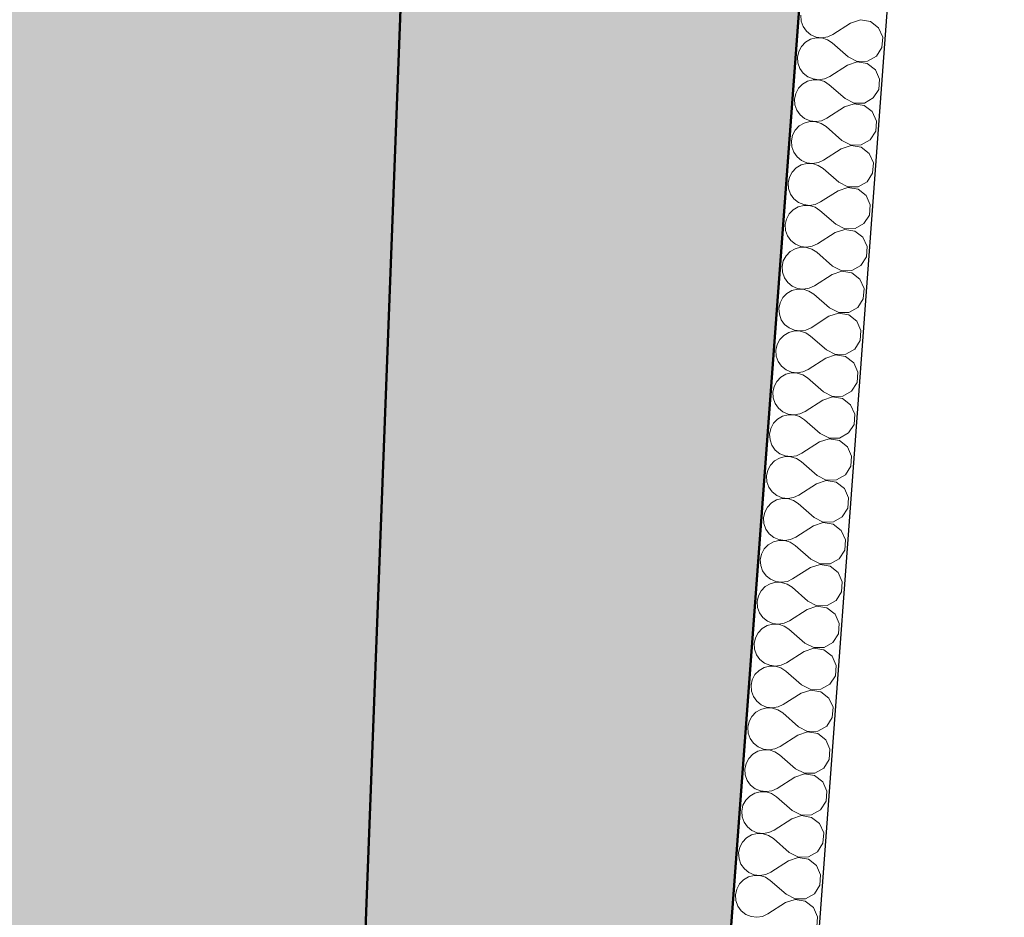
# Model space of a CAD drawing. Header units: millimetres. Extents: x 126830 to 197420, y -10585 to 21156.
# Tile 96 of 100: x 188457 to 190243, y 14422 to 16051. Entities that reach past the tile are written whole.
import ezdxf

# ---------------------------------------------------------------- set-up
doc = ezdxf.new("R2010")
doc.units = ezdxf.units.MM
doc.header["$MEASUREMENT"] = 0
doc.linetypes.add('Wipeout_Contour', pattern=[1000, 0, -1000])
for name, color, linetype in [('Konstrukce - nosné', 7, 'Continuous'), ('Nové_Konstrukce - nosné', 7, 'Continuous'), ('Nové_Výplně – Řezové', 7, 'Continuous'), ('Výplně - Povrchové', 7, 'Continuous'), ('Výplně – Řezové', 7, 'Continuous')]:
    doc.layers.add(name, color=color, linetype=linetype)

# ---------------------------------------------------------------- blocks, each defined once
blk = doc.blocks.new('*X177', base_point=(40059.5, 0))
at = {"layer": 'Nové_Výplně – Řezové', "color": 21, "linetype": 'Continuous', "lineweight": 20, "true_color": 0xffaaaa}
for p, q in [((189873.5, 16058.7), (189874.1, 16048.2)), ((189874.1, 16048.2), (189877.7, 16038.3)), ((189877.7, 16038.3), (189883.8, 16029.7)), ((189964.1, 16044.3), (189932, 16023.8)), ((189981.7, 16050.2), (189964.1, 16044.3)), ((190000, 16047.1), (189981.7, 16050.2)), ((190014.6, 16035.7), (190000, 16047.1)), ((189883.8, 16029.7), (189892, 16023.1)), ((189892, 16023.1), (189901.6, 16019.1)), ((189912.1, 16017.8), (189922.5, 16019.4)), ((189922.5, 16019.4), (189932, 16023.8)), ((190022.2, 16018.8), (190014.6, 16035.7)), ((189875, 16002.2), (189870.1, 15993)), ((189882.3, 16009.8), (189875, 16002.2)), ((189891.4, 16015.1), (189882.3, 16009.8)), ((189901.5, 16017.7), (189891.4, 16015.1)), ((189912, 16017.5), (189901.5, 16017.7)), ((189901.6, 16019.1), (189912.1, 16017.8)), ((189922.1, 16014.3), (189912, 16017.5)), ((189930.9, 16008.6), (189922.1, 16014.3)), ((189959.6, 15983.5), (189930.9, 16008.6)), ((190020.8, 16000.3), (190022.2, 16018.8)), ((189870.1, 15993), (189867.8, 15982.7)), ((189959.6, 15983.5), (189976.1, 15975.1)), ((189994.7, 15975.5), (190010.8, 15984.6)), ((190010.8, 15984.6), (190020.8, 16000.3)), ((189867.8, 15982.7), (189868.5, 15972.2)), ((189868.5, 15972.2), (189872, 15962.3)), ((189958.5, 15968.3), (189926.4, 15947.8)), ((189976.1, 15974.2), (189958.5, 15968.3)), ((189976.1, 15975.1), (189994.7, 15975.5)), ((189994.3, 15971.1), (189976.1, 15974.2)), ((190009, 15959.7), (189994.3, 15971.1)), ((189872, 15962.3), (189878.1, 15953.7)), ((189878.1, 15953.7), (189886.3, 15947.2)), ((189916.8, 15943.4), (189926.4, 15947.8)), ((190016.5, 15942.8), (190009, 15959.7)), ((189876.7, 15933.8), (189869.4, 15926.3)), ((189885.7, 15939.1), (189876.7, 15933.8)), ((189895.9, 15941.8), (189885.7, 15939.1)), ((189886.3, 15947.2), (189896, 15943.1)), ((189906.4, 15941.5), (189895.9, 15941.8)), ((189896, 15943.1), (189906.4, 15941.8)), ((189906.4, 15941.8), (189916.8, 15943.4)), ((189916.5, 15938.4), (189906.4, 15941.5)), ((189925.3, 15932.6), (189916.5, 15938.4)), ((189954, 15907.6), (189925.3, 15932.6)), ((190015.2, 15924.3), (190016.5, 15942.8)), ((189864.4, 15917), (189862.2, 15906.7)), ((189869.4, 15926.3), (189864.4, 15917)), ((190005.2, 15908.6), (190015.2, 15924.3)), ((189862.2, 15906.7), (189862.9, 15896.2)), ((189862.9, 15896.2), (189866.4, 15886.3)), ((189970.4, 15898.3), (189952.8, 15892.4)), ((189954, 15907.6), (189970.5, 15899.1)), ((189988.7, 15895.2), (189970.4, 15898.3)), ((189970.5, 15899.1), (189989, 15899.5)), ((190003.4, 15883.8), (189988.7, 15895.2)), ((189989, 15899.5), (190005.2, 15908.6)), ((189866.4, 15886.3), (189872.5, 15877.8)), ((189872.5, 15877.8), (189880.7, 15871.2)), ((189952.8, 15892.4), (189920.8, 15871.8)), ((190010.9, 15866.8), (190003.4, 15883.8)), ((189880.1, 15863.2), (189871, 15857.9)), ((189890.3, 15865.8), (189880.1, 15863.2)), ((189880.7, 15871.2), (189890.4, 15867.1)), ((189900.8, 15865.5), (189890.3, 15865.8)), ((189890.4, 15867.1), (189900.8, 15865.8)), ((189900.8, 15865.8), (189911.2, 15867.4)), ((189910.8, 15862.4), (189900.8, 15865.5)), ((189919.6, 15856.6), (189910.8, 15862.4)), ((189911.2, 15867.4), (189920.8, 15871.8)), ((190009.5, 15848.3), (190010.9, 15866.8)), ((189858.8, 15841), (189856.6, 15830.7)), ((189863.7, 15850.3), (189858.8, 15841)), ((189871, 15857.9), (189863.7, 15850.3)), ((189948.3, 15831.6), (189919.6, 15856.6)), ((189999.6, 15832.6), (190009.5, 15848.3)), ((189856.6, 15830.7), (189857.3, 15820.2)), ((189948.3, 15831.6), (189964.9, 15823.2)), ((189964.9, 15823.2), (189983.4, 15823.5)), ((189983.4, 15823.5), (189999.6, 15832.6)), ((189857.3, 15820.2), (189860.8, 15810.3)), ((189860.8, 15810.3), (189866.9, 15801.8)), ((189947.2, 15816.4), (189915.1, 15795.8)), ((189964.8, 15822.3), (189947.2, 15816.4)), ((189983.1, 15819.2), (189964.8, 15822.3)), ((189997.8, 15807.8), (189983.1, 15819.2)), ((190005.3, 15790.8), (189997.8, 15807.8)), ((189874.5, 15787.2), (189865.4, 15781.9)), ((189866.9, 15801.8), (189875.1, 15795.2)), ((189884.7, 15789.8), (189874.5, 15787.2)), ((189875.1, 15795.2), (189884.8, 15791.1)), ((189895.2, 15789.5), (189884.7, 15789.8)), ((189884.8, 15791.1), (189895.2, 15789.8)), ((189895.2, 15789.8), (189905.6, 15791.4)), ((189905.2, 15786.4), (189895.2, 15789.5)), ((189905.6, 15791.4), (189915.1, 15795.8)), ((190003.9, 15772.3), (190005.3, 15790.8)), ((189858.1, 15774.3), (189853.2, 15765)), ((189865.4, 15781.9), (189858.1, 15774.3)), ((189914, 15780.6), (189905.2, 15786.4)), ((189942.7, 15755.6), (189914, 15780.6)), ((189994, 15756.7), (190003.9, 15772.3)), ((189853.2, 15765), (189851, 15754.7)), ((189851, 15754.7), (189851.6, 15744.3)), ((189942.7, 15755.6), (189959.2, 15747.2)), ((189977.8, 15747.6), (189994, 15756.7)), ((189851.6, 15744.3), (189855.2, 15734.4)), ((189855.2, 15734.4), (189861.3, 15725.8)), ((189941.6, 15740.4), (189909.5, 15719.9)), ((189959.2, 15746.3), (189941.6, 15740.4)), ((189959.2, 15747.2), (189977.8, 15747.6)), ((189977.5, 15743.2), (189959.2, 15746.3)), ((189992.1, 15731.8), (189977.5, 15743.2)), ((189861.3, 15725.8), (189869.5, 15719.2)), ((189869.5, 15719.2), (189879.1, 15715.1)), ((189900, 15715.5), (189909.5, 15719.9)), ((189999.7, 15714.8), (189992.1, 15731.8)), ((189852.5, 15698.3), (189847.6, 15689)), ((189859.8, 15705.9), (189852.5, 15698.3)), ((189868.9, 15711.2), (189859.8, 15705.9)), ((189879, 15713.8), (189868.9, 15711.2)), ((189889.5, 15713.5), (189879, 15713.8)), ((189879.1, 15715.1), (189889.6, 15713.8)), ((189899.6, 15710.4), (189889.5, 15713.5)), ((189889.6, 15713.8), (189900, 15715.5)), ((189908.4, 15704.7), (189899.6, 15710.4)), ((189937.1, 15679.6), (189908.4, 15704.7)), ((189998.3, 15696.3), (189999.7, 15714.8)), ((189847.6, 15689), (189845.3, 15678.8)), ((189972.2, 15671.6), (189988.3, 15680.7)), ((189988.3, 15680.7), (189998.3, 15696.3)), ((189845.3, 15678.8), (189846, 15668.3)), ((189846, 15668.3), (189849.5, 15658.4)), ((189936, 15664.4), (189903.9, 15643.9)), ((189953.6, 15670.3), (189936, 15664.4)), ((189937.1, 15679.6), (189953.6, 15671.2)), ((189953.6, 15671.2), (189972.2, 15671.6)), ((189971.9, 15667.2), (189953.6, 15670.3)), ((189986.5, 15655.8), (189971.9, 15667.2)), ((189849.5, 15658.4), (189855.6, 15649.8)), ((189855.6, 15649.8), (189863.8, 15643.2)), ((189994, 15638.9), (189986.5, 15655.8)), ((189854.2, 15629.9), (189846.9, 15622.3)), ((189863.2, 15635.2), (189854.2, 15629.9)), ((189873.4, 15637.8), (189863.2, 15635.2)), ((189863.8, 15643.2), (189873.5, 15639.1)), ((189883.9, 15637.6), (189873.4, 15637.8)), ((189873.5, 15639.1), (189883.9, 15637.9)), ((189883.9, 15637.9), (189894.3, 15639.5)), ((189894, 15634.4), (189883.9, 15637.6)), ((189902.8, 15628.7), (189894, 15634.4)), ((189894.3, 15639.5), (189903.9, 15643.9)), ((189931.5, 15603.6), (189902.8, 15628.7)), ((189992.7, 15620.4), (189994, 15638.9)), ((189841.9, 15613.1), (189839.7, 15602.8)), ((189846.9, 15622.3), (189841.9, 15613.1)), ((189982.7, 15604.7), (189992.7, 15620.4)), ((189839.7, 15602.8), (189840.4, 15592.3)), ((189840.4, 15592.3), (189843.9, 15582.4)), ((189947.9, 15594.3), (189930.3, 15588.4)), ((189931.5, 15603.6), (189948, 15595.2)), ((189966.2, 15591.2), (189947.9, 15594.3)), ((189948, 15595.2), (189966.5, 15595.6)), ((189980.9, 15579.8), (189966.2, 15591.2)), ((189966.5, 15595.6), (189982.7, 15604.7)), ((189843.9, 15582.4), (189850, 15573.8)), ((189850, 15573.8), (189858.2, 15567.2)), ((189930.3, 15588.4), (189898.3, 15567.9)), ((189988.4, 15562.9), (189980.9, 15579.8)), ((189857.6, 15559.2), (189848.5, 15553.9)), ((189867.8, 15561.8), (189857.6, 15559.2)), ((189858.2, 15567.2), (189867.9, 15563.2)), ((189878.3, 15561.6), (189867.8, 15561.8)), ((189867.9, 15563.2), (189878.3, 15561.9)), ((189878.3, 15561.9), (189888.7, 15563.5)), ((189888.3, 15558.4), (189878.3, 15561.6)), ((189897.1, 15552.7), (189888.3, 15558.4)), ((189888.7, 15563.5), (189898.3, 15567.9)), ((189987, 15544.4), (189988.4, 15562.9)), ((189836.3, 15537.1), (189834.1, 15526.8)), ((189841.2, 15546.4), (189836.3, 15537.1)), ((189848.5, 15553.9), (189841.2, 15546.4)), ((189925.8, 15527.6), (189897.1, 15552.7)), ((189977.1, 15528.7), (189987, 15544.4)), ((189834.1, 15526.8), (189834.8, 15516.3)), ((189925.8, 15527.6), (189942.4, 15519.2)), ((189942.4, 15519.2), (189960.9, 15519.6)), ((189960.9, 15519.6), (189977.1, 15528.7)), ((189834.8, 15516.3), (189838.3, 15506.4)), ((189838.3, 15506.4), (189844.4, 15497.8)), ((189924.7, 15512.5), (189892.6, 15491.9)), ((189942.3, 15518.4), (189924.7, 15512.5)), ((189960.6, 15515.2), (189942.3, 15518.4)), ((189975.3, 15503.9), (189960.6, 15515.2)), ((189982.8, 15486.9), (189975.3, 15503.9)), ((189844.4, 15497.8), (189852.6, 15491.3)), ((189862.2, 15485.9), (189852, 15483.2)), ((189852.6, 15491.3), (189862.3, 15487.2)), ((189872.7, 15485.6), (189862.2, 15485.9)), ((189862.3, 15487.2), (189872.7, 15485.9)), ((189872.7, 15485.9), (189883.1, 15487.5)), ((189882.7, 15482.5), (189872.7, 15485.6)), ((189883.1, 15487.5), (189892.6, 15491.9)), ((189981.4, 15468.4), (189982.8, 15486.9)), ((189835.6, 15470.4), (189830.7, 15461.1)), ((189842.9, 15477.9), (189835.6, 15470.4)), ((189852, 15483.2), (189842.9, 15477.9)), ((189891.5, 15476.7), (189882.7, 15482.5)), ((189920.2, 15451.7), (189891.5, 15476.7)), ((189971.5, 15452.7), (189981.4, 15468.4)), ((189830.7, 15461.1), (189828.5, 15450.8)), ((189828.5, 15450.8), (189829.1, 15440.3)), ((189920.2, 15451.7), (189936.7, 15443.2)), ((189955.3, 15443.6), (189971.5, 15452.7)), ((189829.1, 15440.3), (189832.7, 15430.4)), ((189832.7, 15430.4), (189838.8, 15421.9)), ((189919.1, 15436.5), (189887, 15415.9)), ((189936.7, 15442.4), (189919.1, 15436.5)), ((189936.7, 15443.2), (189955.3, 15443.6)), ((189955, 15439.3), (189936.7, 15442.4)), ((189969.6, 15427.9), (189955, 15439.3)), ((189838.8, 15421.9), (189847, 15415.3)), ((189847, 15415.3), (189856.6, 15411.2)), ((189877.5, 15411.5), (189887, 15415.9)), ((189977.2, 15410.9), (189969.6, 15427.9)), ((189830, 15394.4), (189825.1, 15385.1)), ((189837.3, 15402), (189830, 15394.4)), ((189846.4, 15407.3), (189837.3, 15402)), ((189856.5, 15409.9), (189846.4, 15407.3)), ((189867.1, 15409.6), (189856.5, 15409.9)), ((189856.6, 15411.2), (189867.1, 15409.9)), ((189867.1, 15409.9), (189877.5, 15411.5)), ((189877.1, 15406.5), (189867.1, 15409.6)), ((189885.9, 15400.7), (189877.1, 15406.5)), ((189914.6, 15375.7), (189885.9, 15400.7)), ((189975.8, 15392.4), (189977.2, 15410.9)), ((189825.1, 15385.1), (189822.8, 15374.8)), ((189949.7, 15367.6), (189965.8, 15376.7)), ((189965.8, 15376.7), (189975.8, 15392.4)), ((189822.8, 15374.8), (189823.5, 15364.3)), ((189823.5, 15364.3), (189827, 15354.4)), ((189913.5, 15360.5), (189881.4, 15339.9)), ((189931.1, 15366.4), (189913.5, 15360.5)), ((189914.6, 15375.7), (189931.1, 15367.3)), ((189931.1, 15367.3), (189949.7, 15367.6)), ((189949.4, 15363.3), (189931.1, 15366.4)), ((189964, 15351.9), (189949.4, 15363.3)), ((189827, 15354.4), (189833.1, 15345.9)), ((189833.1, 15345.9), (189841.3, 15339.3)), ((189971.5, 15334.9), (189964, 15351.9)), ((189831.7, 15326), (189824.4, 15318.4)), ((189840.7, 15331.3), (189831.7, 15326)), ((189850.9, 15333.9), (189840.7, 15331.3)), ((189841.3, 15339.3), (189851, 15335.2)), ((189861.4, 15333.6), (189850.9, 15333.9)), ((189851, 15335.2), (189861.5, 15333.9)), ((189871.5, 15330.5), (189861.4, 15333.6)), ((189861.5, 15333.9), (189871.8, 15335.5)), ((189880.3, 15324.7), (189871.5, 15330.5)), ((189871.8, 15335.5), (189881.4, 15339.9)), ((189909, 15299.7), (189880.3, 15324.7)), ((189970.2, 15316.4), (189971.5, 15334.9)), ((189819.4, 15309.1), (189817.2, 15298.9)), ((189824.4, 15318.4), (189819.4, 15309.1)), ((189960.2, 15300.8), (189970.2, 15316.4)), ((189817.2, 15298.9), (189817.9, 15288.4)), ((189817.9, 15288.4), (189821.4, 15278.5)), ((189925.4, 15290.4), (189907.8, 15284.5)), ((189909, 15299.7), (189925.5, 15291.3)), ((189943.7, 15287.3), (189925.4, 15290.4)), ((189925.5, 15291.3), (189944.1, 15291.7)), ((189958.4, 15275.9), (189943.7, 15287.3)), ((189944.1, 15291.7), (189960.2, 15300.8)), ((189821.4, 15278.5), (189827.5, 15269.9)), ((189827.5, 15269.9), (189835.7, 15263.3)), ((189907.8, 15284.5), (189875.8, 15264)), ((189965.9, 15258.9), (189958.4, 15275.9)), ((189835.1, 15255.3), (189826, 15250)), ((189845.3, 15257.9), (189835.1, 15255.3)), ((189835.7, 15263.3), (189845.4, 15259.2)), ((189855.8, 15257.6), (189845.3, 15257.9)), ((189845.4, 15259.2), (189855.8, 15257.9)), ((189855.8, 15257.9), (189866.2, 15259.6)), ((189865.8, 15254.5), (189855.8, 15257.6)), ((189874.6, 15248.8), (189865.8, 15254.5)), ((189866.2, 15259.6), (189875.8, 15264)), ((189964.5, 15240.4), (189965.9, 15258.9)), ((189818.8, 15242.4), (189813.8, 15233.1)), ((189826, 15250), (189818.8, 15242.4)), ((189903.3, 15223.7), (189874.6, 15248.8)), ((189954.6, 15224.8), (189964.5, 15240.4)), ((189813.8, 15233.1), (189811.6, 15222.9)), ((189811.6, 15222.9), (189812.3, 15212.4)), ((189903.3, 15223.7), (189919.9, 15215.3)), ((189919.9, 15215.3), (189938.4, 15215.7)), ((189938.4, 15215.7), (189954.6, 15224.8)), ((189812.3, 15212.4), (189815.8, 15202.5)), ((189815.8, 15202.5), (189821.9, 15193.9)), ((189902.2, 15208.5), (189870.1, 15188)), ((189919.8, 15214.4), (189902.2, 15208.5)), ((189938.1, 15211.3), (189919.8, 15214.4)), ((189952.8, 15199.9), (189938.1, 15211.3)), ((189960.3, 15183), (189952.8, 15199.9)), ((189821.9, 15193.9), (189830.1, 15187.3)), ((189839.7, 15181.9), (189829.5, 15179.3)), ((189830.1, 15187.3), (189839.8, 15183.2)), ((189850.2, 15181.7), (189839.7, 15181.9)), ((189839.8, 15183.2), (189850.2, 15182)), ((189850.2, 15182), (189860.6, 15183.6)), ((189860.2, 15178.5), (189850.2, 15181.7)), ((189860.6, 15183.6), (189870.1, 15188)), ((189958.9, 15164.5), (189960.3, 15183)), ((189813.1, 15166.4), (189808.2, 15157.2)), ((189820.4, 15174), (189813.1, 15166.4)), ((189829.5, 15179.3), (189820.4, 15174)), ((189869, 15172.8), (189860.2, 15178.5)), ((189897.7, 15147.7), (189869, 15172.8)), ((189949, 15148.8), (189958.9, 15164.5)), ((189808.2, 15157.2), (189806, 15146.9)), ((189806, 15146.9), (189806.7, 15136.4)), ((189897.7, 15147.7), (189914.2, 15139.3)), ((189932.8, 15139.7), (189949, 15148.8)), ((189806.7, 15136.4), (189810.2, 15126.5)), ((189810.2, 15126.5), (189816.3, 15117.9)), ((189896.6, 15132.5), (189864.5, 15112)), ((189914.2, 15138.4), (189896.6, 15132.5)), ((189914.2, 15139.3), (189932.8, 15139.7)), ((189932.5, 15135.3), (189914.2, 15138.4)), ((189947.1, 15123.9), (189932.5, 15135.3)), ((189816.3, 15117.9), (189824.5, 15111.4)), ((189824.5, 15111.4), (189834.1, 15107.3)), ((189855, 15107.6), (189864.5, 15112)), ((189954.7, 15107), (189947.1, 15123.9)), ((189807.5, 15090.5), (189802.6, 15081.2)), ((189814.8, 15098), (189807.5, 15090.5)), ((189823.9, 15103.3), (189814.8, 15098)), ((189834, 15105.9), (189823.9, 15103.3)), ((189844.6, 15105.7), (189834, 15105.9)), ((189834.1, 15107.3), (189844.6, 15106)), ((189844.6, 15106), (189855, 15107.6)), ((189854.6, 15102.5), (189844.6, 15105.7)), ((189863.4, 15096.8), (189854.6, 15102.5)), ((189892.1, 15071.8), (189863.4, 15096.8)), ((189953.3, 15088.5), (189954.7, 15107)), ((189802.6, 15081.2), (189800.3, 15070.9)), ((189927.2, 15063.7), (189943.3, 15072.8)), ((189943.3, 15072.8), (189953.3, 15088.5)), ((189800.3, 15070.9), (189801, 15060.4)), ((189801, 15060.4), (189804.5, 15050.5)), ((189891, 15056.6), (189858.9, 15036)), ((189908.6, 15062.5), (189891, 15056.6)), ((189892.1, 15071.8), (189908.6, 15063.3)), ((189908.6, 15063.3), (189927.2, 15063.7)), ((189926.9, 15059.3), (189908.6, 15062.5)), ((189941.5, 15048), (189926.9, 15059.3)), ((189804.5, 15050.5), (189810.6, 15041.9)), ((189810.6, 15041.9), (189818.8, 15035.4)), ((189949, 15031), (189941.5, 15048)), ((189809.2, 15022.1), (189801.9, 15014.5)), ((189818.2, 15027.3), (189809.2, 15022.1)), ((189828.4, 15030), (189818.2, 15027.3)), ((189818.8, 15035.4), (189828.5, 15031.3)), ((189838.9, 15029.7), (189828.4, 15030)), ((189828.5, 15031.3), (189839, 15030)), ((189849, 15026.6), (189838.9, 15029.7)), ((189839, 15030), (189849.3, 15031.6)), ((189857.8, 15020.8), (189849, 15026.6)), ((189849.3, 15031.6), (189858.9, 15036)), ((189886.5, 14995.8), (189857.8, 15020.8)), ((189947.7, 15012.5), (189949, 15031)), ((189796.9, 15005.2), (189794.7, 14994.9)), ((189801.9, 15014.5), (189796.9, 15005.2)), ((189937.7, 14996.8), (189947.7, 15012.5)), ((189794.7, 14994.9), (189795.4, 14984.4)), ((189795.4, 14984.4), (189798.9, 14974.5)), ((189902.9, 14986.5), (189885.3, 14980.6)), ((189886.5, 14995.8), (189903, 14987.3)), ((189921.2, 14983.4), (189902.9, 14986.5)), ((189903, 14987.3), (189921.6, 14987.7)), ((189935.9, 14972), (189921.2, 14983.4)), ((189921.6, 14987.7), (189937.7, 14996.8)), ((189798.9, 14974.5), (189805, 14966)), ((189805, 14966), (189813.2, 14959.4)), ((189885.3, 14980.6), (189853.3, 14960)), ((189943.4, 14955), (189935.9, 14972)), ((189812.6, 14951.4), (189803.5, 14946.1)), ((189822.8, 14954), (189812.6, 14951.4)), ((189813.2, 14959.4), (189822.9, 14955.3)), ((189833.3, 14953.7), (189822.8, 14954)), ((189822.9, 14955.3), (189833.3, 14954)), ((189833.3, 14954), (189843.7, 14955.6)), ((189843.3, 14950.6), (189833.3, 14953.7)), ((189852.1, 14944.8), (189843.3, 14950.6)), ((189843.7, 14955.6), (189853.3, 14960)), ((189942, 14936.5), (189943.4, 14955)), ((189796.3, 14938.5), (189791.3, 14929.2)), ((189803.5, 14946.1), (189796.3, 14938.5)), ((189880.8, 14919.8), (189852.1, 14944.8)), ((189932.1, 14920.8), (189942, 14936.5)), ((189791.3, 14929.2), (189789.1, 14918.9)), ((189789.1, 14918.9), (189789.8, 14908.4)), ((189880.8, 14919.8), (189897.4, 14911.4)), ((189915.9, 14911.7), (189932.1, 14920.8)), ((189789.8, 14908.4), (189793.3, 14898.5)), ((189793.3, 14898.5), (189799.4, 14890)), ((189879.7, 14904.6), (189847.6, 14884)), ((189897.3, 14910.5), (189879.7, 14904.6)), ((189915.6, 14907.4), (189897.3, 14910.5)), ((189897.4, 14911.4), (189915.9, 14911.7)), ((189930.3, 14896), (189915.6, 14907.4)), ((189937.8, 14879), (189930.3, 14896)), ((189799.4, 14890), (189807.6, 14883.4)), ((189817.2, 14878), (189807, 14875.4)), ((189807.6, 14883.4), (189817.3, 14879.3)), ((189827.7, 14877.7), (189817.2, 14878)), ((189817.3, 14879.3), (189827.7, 14878)), ((189827.7, 14878), (189838.1, 14879.7)), ((189837.7, 14874.6), (189827.7, 14877.7)), ((189838.1, 14879.7), (189847.6, 14884)), ((189936.4, 14860.5), (189937.8, 14879)), ((189790.6, 14862.5), (189785.7, 14853.2)), ((189797.9, 14870.1), (189790.6, 14862.5)), ((189807, 14875.4), (189797.9, 14870.1)), ((189846.5, 14868.8), (189837.7, 14874.6)), ((189875.2, 14843.8), (189846.5, 14868.8)), ((189926.5, 14844.9), (189936.4, 14860.5)), ((189785.7, 14853.2), (189783.5, 14843)), ((189783.5, 14843), (189784.2, 14832.5)), ((189875.2, 14843.8), (189891.8, 14835.4)), ((189910.3, 14835.8), (189926.5, 14844.9)), ((189784.2, 14832.5), (189787.7, 14822.6)), ((189787.7, 14822.6), (189793.8, 14814)), ((189874.1, 14828.6), (189842, 14808.1)), ((189891.7, 14834.5), (189874.1, 14828.6)), ((189910, 14831.4), (189891.7, 14834.5)), ((189891.8, 14835.4), (189910.3, 14835.8)), ((189924.6, 14820), (189910, 14831.4)), ((189793.8, 14814), (189802, 14807.4)), ((189802, 14807.4), (189811.6, 14803.3)), ((189832.5, 14803.7), (189842, 14808.1)), ((189932.2, 14803.1), (189924.6, 14820)), ((189792.3, 14794.1), (189785, 14786.5)), ((189801.4, 14799.4), (189792.3, 14794.1)), ((189811.5, 14802), (189801.4, 14799.4)), ((189822.1, 14801.7), (189811.5, 14802)), ((189811.6, 14803.3), (189822.1, 14802.1)), ((189822.1, 14802.1), (189832.5, 14803.7)), ((189832.1, 14798.6), (189822.1, 14801.7)), ((189840.9, 14792.9), (189832.1, 14798.6)), ((189869.6, 14767.8), (189840.9, 14792.9)), ((189930.8, 14784.5), (189932.2, 14803.1)), ((189780.1, 14777.2), (189777.9, 14767)), ((189785, 14786.5), (189780.1, 14777.2)), ((189920.8, 14768.9), (189930.8, 14784.5)), ((189777.9, 14767), (189778.5, 14756.5)), ((189778.5, 14756.5), (189782, 14746.6)), ((189868.5, 14752.6), (189836.4, 14732.1)), ((189886.1, 14758.5), (189868.5, 14752.6)), ((189869.6, 14767.8), (189886.1, 14759.4)), ((189886.1, 14759.4), (189904.7, 14759.8)), ((189904.4, 14755.4), (189886.1, 14758.5)), ((189919, 14744), (189904.4, 14755.4)), ((189904.7, 14759.8), (189920.8, 14768.9)), ((189782, 14746.6), (189788.1, 14738)), ((189788.1, 14738), (189796.3, 14731.4)), ((189926.5, 14727.1), (189919, 14744)), ((189786.7, 14718.1), (189779.4, 14710.5)), ((189795.7, 14723.4), (189786.7, 14718.1)), ((189805.9, 14726), (189795.7, 14723.4)), ((189796.3, 14731.4), (189806, 14727.4)), ((189816.4, 14725.8), (189805.9, 14726)), ((189806, 14727.4), (189816.5, 14726.1)), ((189826.5, 14722.6), (189816.4, 14725.8)), ((189816.5, 14726.1), (189826.8, 14727.7)), ((189835.3, 14716.9), (189826.5, 14722.6)), ((189826.8, 14727.7), (189836.4, 14732.1)), ((189864, 14691.8), (189835.3, 14716.9)), ((189925.2, 14708.6), (189926.5, 14727.1)), ((189774.4, 14701.3), (189772.2, 14691)), ((189779.4, 14710.5), (189774.4, 14701.3)), ((189915.2, 14692.9), (189925.2, 14708.6)), ((189772.2, 14691), (189772.9, 14680.5)), ((189772.9, 14680.5), (189776.4, 14670.6)), ((189880.4, 14682.5), (189862.8, 14676.6)), ((189864, 14691.8), (189880.5, 14683.4)), ((189898.7, 14679.4), (189880.4, 14682.5)), ((189880.5, 14683.4), (189899.1, 14683.8)), ((189899.1, 14683.8), (189915.2, 14692.9)), ((189776.4, 14670.6), (189782.5, 14662)), ((189782.5, 14662), (189790.7, 14655.5)), ((189862.8, 14676.6), (189830.8, 14656.1)), ((189913.4, 14668), (189898.7, 14679.4)), ((189920.9, 14651.1), (189913.4, 14668)), ((189790.1, 14647.4), (189781, 14642.1)), ((189800.3, 14650), (189790.1, 14647.4)), ((189790.7, 14655.5), (189800.4, 14651.4)), ((189810.8, 14649.8), (189800.3, 14650)), ((189800.4, 14651.4), (189810.8, 14650.1)), ((189810.8, 14650.1), (189821.2, 14651.7)), ((189820.8, 14646.7), (189810.8, 14649.8)), ((189829.6, 14640.9), (189820.8, 14646.7)), ((189821.2, 14651.7), (189830.8, 14656.1)), ((189919.6, 14632.6), (189920.9, 14651.1)), ((189773.8, 14634.6), (189768.8, 14625.3)), ((189781, 14642.1), (189773.8, 14634.6)), ((189858.3, 14615.9), (189829.6, 14640.9)), ((189909.6, 14616.9), (189919.6, 14632.6)), ((189768.8, 14625.3), (189766.6, 14615)), ((189766.6, 14615), (189767.3, 14604.5)), ((189858.3, 14615.9), (189874.9, 14607.4)), ((189893.4, 14607.8), (189909.6, 14616.9)), ((189767.3, 14604.5), (189770.8, 14594.6)), ((189770.8, 14594.6), (189776.9, 14586)), ((189857.2, 14600.7), (189825.1, 14580.1)), ((189874.8, 14606.6), (189857.2, 14600.7)), ((189893.1, 14603.4), (189874.8, 14606.6)), ((189874.9, 14607.4), (189893.4, 14607.8)), ((189907.8, 14592.1), (189893.1, 14603.4)), ((189915.3, 14575.1), (189907.8, 14592.1)), ((189776.9, 14586), (189785.1, 14579.5)), ((189794.7, 14574.1), (189784.5, 14571.5)), ((189785.1, 14579.5), (189794.8, 14575.4)), ((189805.2, 14573.8), (189794.7, 14574.1)), ((189794.8, 14575.4), (189805.2, 14574.1)), ((189805.2, 14574.1), (189815.6, 14575.7)), ((189815.2, 14570.7), (189805.2, 14573.8)), ((189815.6, 14575.7), (189825.1, 14580.1)), ((189913.9, 14556.6), (189915.3, 14575.1)), ((189768.1, 14558.6), (189763.2, 14549.3)), ((189775.4, 14566.2), (189768.1, 14558.6)), ((189784.5, 14571.5), (189775.4, 14566.2)), ((189824, 14564.9), (189815.2, 14570.7)), ((189852.7, 14539.9), (189824, 14564.9)), ((189904, 14540.9), (189913.9, 14556.6)), ((189763.2, 14549.3), (189761, 14539)), ((189761, 14539), (189761.7, 14528.5)), ((189852.7, 14539.9), (189869.3, 14531.4)), ((189887.8, 14531.8), (189904, 14540.9)), ((189761.7, 14528.5), (189765.2, 14518.6)), ((189851.6, 14524.7), (189819.5, 14504.1)), ((189869.2, 14530.6), (189851.6, 14524.7)), ((189887.5, 14527.5), (189869.2, 14530.6)), ((189869.3, 14531.4), (189887.8, 14531.8)), ((189902.1, 14516.1), (189887.5, 14527.5)), ((189765.2, 14518.6), (189771.3, 14510.1)), ((189771.3, 14510.1), (189779.5, 14503.5)), ((189779.5, 14503.5), (189789.1, 14499.4)), ((189810, 14499.7), (189819.5, 14504.1)), ((189909.7, 14499.1), (189902.1, 14516.1)), ((189769.8, 14490.2), (189762.5, 14482.6)), ((189778.9, 14495.5), (189769.8, 14490.2)), ((189789.1, 14498.1), (189778.9, 14495.5)), ((189789.1, 14499.4), (189799.6, 14498.1)), ((189799.6, 14497.8), (189789.1, 14498.1)), ((189799.6, 14498.1), (189810, 14499.7)), ((189809.6, 14494.7), (189799.6, 14497.8)), ((189818.4, 14488.9), (189809.6, 14494.7)), ((189847.1, 14463.9), (189818.4, 14488.9)), ((189908.3, 14480.6), (189909.7, 14499.1)), ((189757.6, 14473.3), (189755.4, 14463)), ((189762.5, 14482.6), (189757.6, 14473.3)), ((189898.4, 14465), (189908.3, 14480.6)), ((189755.4, 14463), (189756, 14452.6)), ((189756, 14452.6), (189759.5, 14442.6)), ((189846, 14448.7), (189813.9, 14428.2)), ((189863.6, 14454.6), (189846, 14448.7)), ((189847.1, 14463.9), (189863.6, 14455.5)), ((189863.6, 14455.5), (189882.2, 14455.8)), ((189881.9, 14451.5), (189863.6, 14454.6)), ((189896.5, 14440.1), (189881.9, 14451.5)), ((189882.2, 14455.8), (189898.4, 14465)), ((189759.5, 14442.6), (189765.6, 14434.1)), ((189765.6, 14434.1), (189773.8, 14427.5)), ((189904, 14423.1), (189896.5, 14440.1)), ((189773.8, 14427.5), (189783.5, 14423.4)), ((189783.5, 14423.4), (189794, 14422.1)), ((189794, 14422.1), (189804.3, 14423.8)), ((189804.3, 14423.8), (189813.9, 14428.2)), ((189902.7, 14404.6), (189904, 14423.1))]:
    blk.add_line(p, q, dxfattribs=at)
blk = doc.blocks.new('výplň_42_2', base_point=(40059.5, 0))
at = {"color": 254, "linetype": 'Wipeout_Contour', "lineweight": 0, "ltscale": 762465.650097}
blk.add_wipeout([(190083.3, 18945.4), (189622.7, 12722), (189783.1, 12722), (190242.8, 18932.6)], dxfattribs=at).dxf.layer = 'Nové_Výplně – Řezové'
at = {"layer": 'Nové_Výplně – Řezové', "color": 21, "linetype": 'Continuous', "lineweight": 20, "true_color": 0xffaaaa}
blk.add_blockref('*X177', (40059.5, 0), dxfattribs=at)

msp = doc.modelspace()

# ---------------------------------------------------------------- hatches: boundary and pattern name
at = {"layer": 'Výplně - Povrchové', "linetype": 'Continuous', "lineweight": 0, "true_color": 0xffffff}
msp.add_hatch(color=7, dxfattribs=at).paths.add_polyline_path([(189238.1, 18454.6), (180170.4, 18437.3), (179654.2, 13415), (189046.8, 13415)])

# ---------------------------------------------------------------- linework, layer by layer
at = {"layer": 'Konstrukce - nosné', "color": 7, "linetype": 'Continuous', "lineweight": 50}
msp.add_lwpolyline([(189241.1, 18533.4), (189046.8, 13415)], dxfattribs=at)

# ---------------------------------------------------------------- block references
at = {"layer": 'Nové_Výplně – Řezové', "color": 21, "linetype": 'Continuous', "lineweight": 20, "true_color": 0xffaaaa}
msp.add_blockref('výplň_42_2', (40059.5, 0), dxfattribs=at)

# ---------------------------------------------------------------- next in the draw order: hatches: boundary and pattern name
at = {"layer": 'Výplně – Řezové', "linetype": 'Continuous', "lineweight": 13}
msp.add_hatch(color=254, dxfattribs=at).paths.add_polyline_path([(189636.9, 12914.7), (190053.9, 18541.5), (189241.1, 18533.4), (189027.8, 12914.5)])

# ---------------------------------------------------------------- next in the draw order: linework, layer by layer
at = {"layer": 'Konstrukce - nosné', "color": 7, "linetype": 'Continuous', "lineweight": 50}
msp.add_lwpolyline([(189636.9, 12914.7), (190053.9, 18541.5)], dxfattribs=at)
at = {"layer": 'Nové_Konstrukce - nosné', "color": 1, "linetype": 'Continuous', "lineweight": 25}
for points in [[(190083.3, 18945.4), (189636.9, 12914.7)], [(189783.1, 12722), (190242.8, 18932.6)]]:
    msp.add_lwpolyline(points, dxfattribs=at)

doc.saveas('drawing.dxf')
